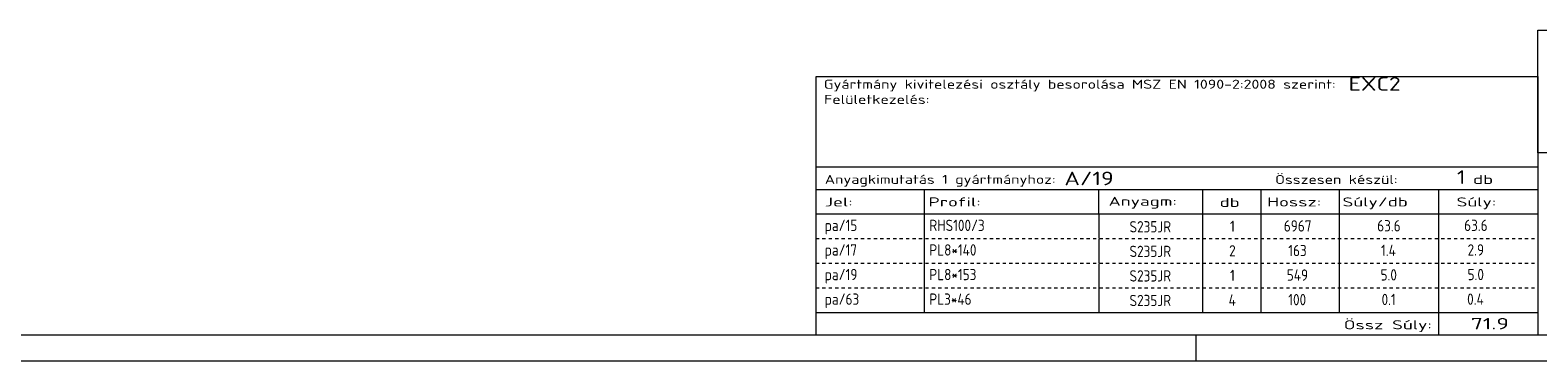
# Model space of a CAD drawing. Header units: millimetres. Extents: x 1 to 593, y 1 to 419.
# Tile 2 of 5: x 222 to 456, y 1 to 52. Entities that reach past the tile are written whole.
import ezdxf

# ---------------------------------------------------------------- set-up
doc = ezdxf.new("R2010")
doc.units = ezdxf.units.MM
doc.linetypes.add('XKITLINE00', pattern=[0])
doc.linetypes.add('XKITLINE04', pattern=[3, 0.5, -0.5, 0.5, -0.5, 0.5, -0.5])
doc.layers.add('Ueberschrift', color=7, linetype='Continuous', lineweight=0)
doc.layers.add('Zeichnungsrahmen', color=3, linetype='Continuous', lineweight=0)
doc.styles.add('ISOCPEUR', font='ISOCPEUR.TTF')

msp = doc.modelspace()

# ---------------------------------------------------------------- linework, layer by layer
at = {"layer": 'Ueberschrift', "linetype": 'XKITLINE00', "lineweight": 0}
for p, q in [((455.99, 52.22), (588.99, 52.22)), ((455.99, 33.22), (455.99, 52.22)), ((343.99, 45.03), (456, 45.03)), ((344, 45.02), (344, 31.04)), ((456, 45.03), (455.99, 31.04)), ((588.99, 33.22), (455.99, 33.22)), ((343.99, 31.04), (455.99, 31.04)), ((343.99, 31.04), (343.99, 27.54)), ((455.99, 31.04), (455.99, 27.54)), ((343.99, 27.54), (455.99, 27.54)), ((343.99, 27.54), (343.99, 23.76)), ((360.79, 27.54), (360.79, 23.76)), ((387.92, 23.76), (387.92, 27.56)), ((403.99, 27.49), (403.99, 23.76)), ((413.04, 27.54), (413.04, 23.75)), ((425.19, 27.54), (425.19, 23.76)), ((440.59, 27.54), (440.59, 23.76)), ((455.99, 27.54), (455.99, 23.75)), ((343.99, 23.76), (455.99, 23.76)), ((343.99, 23.73), (344, 19.92)), ((360.79, 23.73), (360.79, 19.92)), ((387.93, 19.98), (387.93, 23.72)), ((403.99, 23.72), (403.99, 19.92)), ((413.04, 23.73), (413.04, 19.92)), ((425.19, 23.73), (425.19, 19.92)), ((440.59, 23.73), (440.59, 19.92)), ((455.99, 23.73), (455.99, 19.93)), ((343.99, 19.92), (344, 16.12)), ((360.79, 19.92), (360.79, 16.12)), ((387.93, 16.17), (387.93, 19.91)), ((403.99, 19.91), (403.99, 16.12)), ((413.04, 19.92), (413.04, 16.12)), ((425.19, 19.92), (425.19, 16.12)), ((440.59, 19.92), (440.59, 16.12)), ((455.99, 19.92), (455.99, 16.12)), ((343.99, 16.12), (344, 12.31)), ((360.79, 16.12), (360.79, 12.31)), ((387.93, 12.37), (387.93, 16.1)), ((403.99, 16.1), (403.99, 12.31)), ((413.04, 16.11), (413.04, 12.31)), ((425.19, 16.12), (425.19, 12.31)), ((440.59, 16.12), (440.59, 12.31)), ((455.99, 16.12), (455.99, 12.31)), ((343.99, 12.31), (344, 8.5)), ((360.79, 12.31), (360.79, 8.5)), ((387.93, 8.56), (387.93, 12.3)), ((403.99, 12.3), (403.99, 8.5)), ((413.04, 12.3), (413.04, 8.5)), ((425.19, 12.31), (425.19, 8.5)), ((440.59, 12.31), (440.59, 8.5)), ((455.99, 12.31), (455.99, 8.5)), ((343.99, 8.5), (455.99, 8.5)), ((343.99, 8.5), (343.99, 5)), ((440.59, 8.5), (440.59, 5)), ((455.99, 8.5), (455.99, 5))]:
    msp.add_line(p, q, dxfattribs=at)
at = {"layer": 'Ueberschrift', "linetype": 'XKITLINE04', "lineweight": 0}
for p, q in [((344, 19.93), (455.99, 19.93)), ((344, 16.12), (455.99, 16.12)), ((344, 12.31), (455.99, 12.31)), ((344, 8.5), (455.99, 8.5))]:
    msp.add_line(p, q, dxfattribs=at)
at = {"layer": 'Zeichnungsrahmen', "linetype": 'XKITLINE00', "lineweight": 0}
for p, q in [((5, 5), (589, 5)), ((403, 1), (403, 5)), ((1, 1), (593, 1))]:
    msp.add_line(p, q, dxfattribs=at)

# ---------------------------------------------------------------- texts
at = {"layer": 'Ueberschrift', "style": 'ISOCPEUR'}
for s, height, width, p in [('Gyártmány kivitelezési osztály besorolása MSZ EN 1090-2:2008 szerint:', 1.4, 1.275, (345.24, 43.15)), ('EXC2', 2.1, 1.275, (426.64, 42.85)), ('Felületkezelés:', 1.4, 1.275, (345.28, 40.8)), ('A/19', 2.1, 1.275, (382.56, 28.2)), ('1', 2.1, 1.275, (443.44, 28.41)), ('Anyagkimutatás 1 gyártmányhoz:', 1.4, 1.275, (345.39, 28.41)), ('Összesen készül:', 1.4, 1.275, (415.24, 28.39)), ('db', 1.4, 1.513248, (445.94, 28.39)), ('Jel:', 1.4, 1.513248, (345.39, 24.91)), ('Profil:', 1.4, 1.513248, (361.49, 24.91)), ('Anyagm:', 1.4, 1.513248, (389.41, 25.01)), ('db', 1.4, 1.513248, (406.64, 24.84)), ('Hossz:', 1.4, 1.513248, (414.02, 24.91)), ('Súly/db', 1.4, 1.513248, (425.7, 24.91)), ('Súly:', 1.4, 1.513248, (443.39, 24.91)), ('pa/15', 1.75, 0.85, (345.39, 21.11)), ('RHS100/3', 1.75, 0.85, (361.61, 21.11)), ('S235JR', 1.75, 0.85, (392.66, 20.89)), ('1', 1.75, 0.85, (408.26, 20.97)), ('6967', 1.75, 0.85, (416.6, 21.02)), ('63.6', 1.75, 0.85, (431.08, 21.05)), ('63.6', 1.75, 0.85, (444.57, 21.11)), ('pa/17', 1.75, 0.85, (345.39, 17.3)), ('PL8*140', 1.75, 0.85, (361.61, 17.3)), ('S235JR', 1.75, 0.85, (392.66, 17.08)), ('2', 1.75, 0.85, (408.11, 17.16)), ('163', 1.75, 0.85, (417.28, 17.21)), ('1.4', 1.75, 0.85, (431.68, 17.24)), ('2.9', 1.75, 0.85, (445.1, 17.3)), ('pa/19', 1.75, 0.85, (345.39, 13.49)), ('PL8*153', 1.75, 0.85, (361.61, 13.49)), ('S235JR', 1.75, 0.85, (392.66, 13.28)), ('1', 1.75, 0.85, (408.26, 13.35)), ('549', 1.75, 0.85, (417.06, 13.41)), ('5.0', 1.75, 0.85, (431.6, 13.44)), ('5.0', 1.75, 0.85, (445.1, 13.49)), ('pa/63', 1.75, 0.85, (345.39, 9.68)), ('PL3*46', 1.75, 0.85, (361.61, 9.68)), ('S235JR', 1.75, 0.85, (392.66, 9.47)), ('4', 1.75, 0.85, (408.04, 9.54)), ('100', 1.75, 0.85, (417.28, 9.6)), ('0.1', 1.75, 0.85, (431.76, 9.63)), ('0.4', 1.75, 0.85, (445.03, 9.68)), ('Össz Súly:', 1.4, 1.513248, (425.89, 5.88)), ('71.9', 1.75, 1.513248, (445.61, 5.88))]:
    msp.add_text(s, height=height, dxfattribs=dict(at, width=width)).set_placement(p)

doc.saveas('drawing.dxf')
